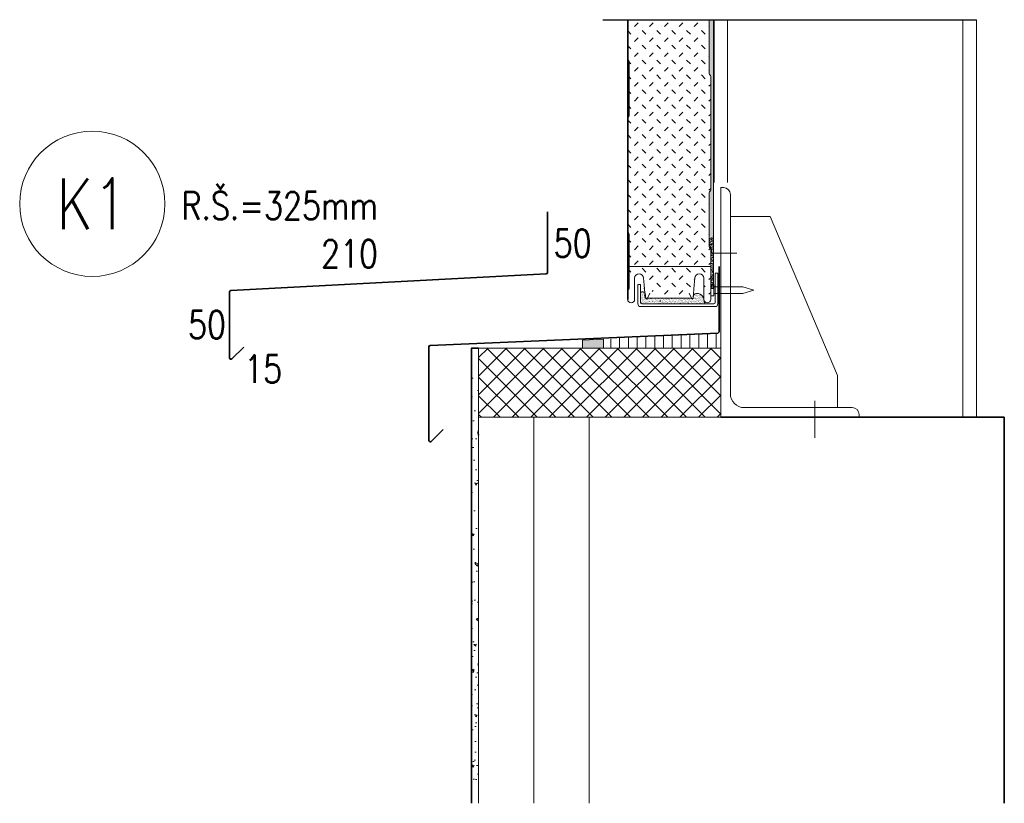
# Model space of a CAD drawing. Header units: millimetres. Extents: x -485339 to 350584, y -1189936 to 0.
# Tile 19 of 256: x -317055 to -316343, y -1053396 to -1052829. Entities that reach past the tile are written whole.
import ezdxf
from ezdxf.enums import TextEntityAlignment as Align
from ezdxf.lldxf.tags import DXFTag

# ---------------------------------------------------------------- set-up
doc = ezdxf.new("R2010")
doc.units = ezdxf.units.MM
doc.header["$LTSCALE"] = 10
doc.linetypes.add('AUSGEZOGEN', pattern=[0])
doc.layers.get('Defpoints').update_dxf_attribs({"color": 201})
for name, color, linetype, lineweight in [('N_klemp', 220, 'Continuous', 35), ('N_popis', 10, 'Continuous', 18), ('N_čáry_obrys', 10, 'Continuous', 35), ('N_čáry_plné', 10, 'Continuous', 18), ('N_šrary', 10, 'Continuous', 18), ('St_čáry_obrys', 5, 'Continuous', 35), ('St_čáry_plné', 250, 'Continuous', 18)]:
    doc.layers.add(name, color=color, linetype=linetype, lineweight=lineweight)
doc.styles.get("Standard").update_dxf_attribs({"font": 'simplex.shx', "width": 0.8})
tags = doc.linetypes.add('ICAD_ISO03W100', pattern=[30, 12, -18]).pattern_tags.tags
tags[6:7] = [DXFTag(74, 4), DXFTag(75, 0), DXFTag(340, '0'), DXFTag(46, 1.0), DXFTag(50, 0.0), DXFTag(44, 0.0), DXFTag(45, 0.0)]
tags[4:5] = [DXFTag(74, 4), DXFTag(75, 0), DXFTag(340, '0'), DXFTag(46, 1.0), DXFTag(50, 0.0), DXFTag(44, 0.0), DXFTag(45, 0.0)]
doc.linetypes.add('IZOLACE', pattern='A,0.0001,-0.1,[134,ltypeshp.shx,S=0.1,R=0,X=-0.1,Y=0],-0.2,[134,ltypeshp.shx,S=0.1,R=180,X=0.1,Y=0],-0.1', length=0.4001)
pattern_1 = [(37.5, (-306918.5456, -1049874.342), (-0.04800094, 1.46823971), [0, -1.15824, 0, -1.2954, 0, -1.23825]), (7.5, (-306918.5456, -1049874.342), (1.34856985, 2.1504753), [0, -0.62484, 0, -1.04394, 0, -0.40005, 0, 0]), (327.5, (-306919.4829, -1049874.342), (2.37297711, 0.00431155), [0, -0.381, 0, -1.3716, 0, -1.7907, 0, 0]), (317.5, (-306919.4829, -1049874.342), (2.29066936, 0.66878797), [0, -0.1905, 0, -0.89916, 0, -1.0287])]

msp = doc.modelspace()

# ---------------------------------------------------------------- hatches: boundary and pattern name
at = {"layer": 'N_čáry_plné', "linetype": 'AUSGEZOGEN'}
h = msp.add_hatch(dxfattribs=at)
h.set_pattern_fill('AR-SAND', color=256, scale=0.03, style=0)
h.set_pattern_definition(pattern_1)
h.paths.add_polyline_path([(-316556.24, -1052985.97), (-316553.24, -1052985.97), (-316553.24, -1052983.46), (-316553.24, -1052829.13), (-316556.22, -1052829.13, 0.048537), (-316556.24, -1052829.32), (-316556.24, -1052868.32, 0.267949), (-316555.74, -1052869.19, -0.267949), (-316555.24, -1052870.05), (-316555.24, -1052952.32, -0.267949), (-316555.74, -1052953.19, 0.267949), (-316556.24, -1052954.05)], flags=0)
h = msp.add_hatch(dxfattribs=at)
h.set_pattern_fill('AR-SAND', color=256, scale=0.03, style=0)
h.set_pattern_definition(pattern_1)
h.paths.add_polyline_path([(-316555.24, -1053023.31), (-316553.24, -1053023.31), (-316553.24, -1052985.97), (-316556.24, -1052985.97), (-316556.24, -1052993.32, 0.267949), (-316555.74, -1052994.19, -0.267949), (-316555.24, -1052995.05)], flags=0)
h = msp.add_hatch(dxfattribs=at)
h.set_pattern_fill('AR-SAND', color=256, scale=0.03, style=0)
h.set_pattern_definition(pattern_1)
h.paths.add_polyline_path([(-316560.24, -1053031.22, 0.57502), (-316567.68, -1053027.97), (-316567.79, -1053029.32), (-316567.87, -1053030.22, -0.04598), (-316567.88, -1053030.34, -0.760686), (-316569.23, -1053030.47), (-316600.81, -1053030.47, -0.771466), (-316602.16, -1053030.33), (-316602.8, -1053026.74, 0.719455), (-316605.9, -1053026.98), (-316605.9, -1053033.48), (-316604.9, -1053034.48), (-316559.87, -1053034.48, 0.08736), (-316559.97, -1053032.44, -0.116775), (-316560.24, -1053031.32)])
h = msp.add_hatch(dxfattribs=at)
h.set_pattern_fill('AR-SAND', color=256, scale=2, style=0)
h.set_pattern_definition([(37.49997, (-306918.546, -1049874.34), (-1.60003, 48.94132), [0, -38.608, 0, -43.18, 0, -41.275]), (7.5, (-306918.546, -1049874.34), (44.95233, 71.6825), [0, -20.828, 0, -34.798, 0, -13.335]), (327.5, (-306949.788, -1049874.34), (79.09924, 0.14372), [0, -12.7, 0, -45.72, 0, -59.69]), (317.5, (-306949.79, -1049874.34), (76.35564, 22.29293), [0, -6.35, 0, -29.972, 0, -34.29])])
h.paths.add_polyline_path([(-316590.71, -1053030.47, -0.771464), (-316592.06, -1053030.33), (-316592.55, -1053027.23, 0.701513), (-316595.8, -1053026.6), (-316595.8, -1053033.48, 0.414214), (-316594.8, -1053034.48), (-316559.87, -1053034.48, 0.08736), (-316559.97, -1053032.44, -0.116775), (-316560.24, -1053031.32), (-316560.24, -1053031.22, 0.57502), (-316567.68, -1053027.97), (-316567.87, -1053030.22, -0.835905), (-316569.23, -1053030.47)], flags=0)
at = {"layer": 'N_čáry_plné', "lineweight": 0}
msp.add_hatch(color=256, dxfattribs=at).paths.add_polyline_path([(-316648.02, -1053066.53), (-316632.76, -1053066.53), (-316632.76, -1053060.04), (-316648.02, -1053060.86)])
h = msp.add_hatch(dxfattribs=at)
h.set_pattern_fill('LINE', color=256, scale=2, angle=90, style=0)
h.set_pattern_definition([(90, (-320189.782, -1053184.544), (-6.35, 4e-16), [])])
h.paths.add_polyline_path([(-316548.02, -1053066.53), (-316548.02, -1053055.64), (-316550.18, -1053055.64), (-316632.76, -1053060.03), (-316632.76, -1053066.53)])
at = {"layer": 'N_čáry_plné'}
h = msp.add_hatch(dxfattribs=at)
h.set_pattern_fill('ANSI37', color=256, scale=3)
h.set_pattern_definition([(45, (-102, -228.496), (-6.73519209, 6.73519209), []), (135, (-102, -228.496), (-6.73519209, -6.73519209), [])])
h.paths.add_polyline_path([(-316723.02, -1053116.53), (-316643.02, -1053116.53), (-316548.02, -1053116.53), (-316548.02, -1053066.53), (-316632.76, -1053066.53), (-316648.02, -1053066.53), (-316723.02, -1053066.53)])
at = {"layer": 'N_čáry_plné', "lineweight": 0}
h = msp.add_hatch(dxfattribs=at)
h.set_pattern_fill('AR-CONC', color=256, scale=0.1, angle=90, style=0)
h.set_pattern_definition([(140, (-319219.782, -1053222.342), (1.59391, 18.21847), [1.905, -20.955]), (85, (-319219.782, -1053222.342), (-19.10566, -3.52428), [1.524, -16.764]), (190.451, (-319219.65, -1053220.824), (-17.51167, 14.69425), [1.619, -17.809]), (136.1842, (-319224.862, -1053222.342), (4.20423, 27.1079), [2.8575, -31.4325]), (186.6356, (-319224.512, -1053220.083), (-24.74256, 23.74042), [2.4285, -26.7135]), (81.184, (-319224.862, -1053222.342), (-24.7425, 23.74046), [2.286, -25.146]), (111, (-319223.592, -1053219.802), (10.22655, 15.16149), [1.905, -20.955]), (56, (-319223.592, -1053219.802), (-18.4188, 6.1802), [1.524, -16.764]), (161.4514, (-319222.74, -1053218.539), (-8.19229, 21.34165), [1.619, -17.809]), (127.5, (-319219.782, -1053222.342), (-8.455504, 0.30886), [0, -16.5608, 0, -17.018, 0, -16.8275]), (97.5, (-319219.782, -1053222.342), (-10.018057, 6.681966), [0, -9.7028, 0, -16.1798, 0, -6.4135]), (57.5, (-319219.782, -1053228.006), (0.572874, 13.55906), [0, -6.35, 0, -19.812, 0, -26.289]), (47.5, (-319219.782, -1053230.546), (-2.54265, 14.81292), [0, -8.255, 0, -13.1572, 0, -18.669])])
h.paths.add_polyline_path([(-316728.02, -1053385.52), (-316723.02, -1053383.44), (-316723.02, -1053086.53), (-316728.02, -1053086.53)])
at = {"layer": 'N_šrary', "ltscale": 0.2}
h = msp.add_hatch(dxfattribs=at)
h.set_pattern_fill('ZEM_NASYPANA', color=256, scale=3.8, style=0)
h.set_pattern_definition([(45, (-318286.9425, -1057724.52), (8e-16, 10.748023), [3.8, -11.4]), (135, (-318278.8814, -1057719.146), (-10.748023, 8e-16), [3.8, -11.4])])
h.paths.add_polyline_path([(-316567.97, -1053030.21), (-316567.89, -1053029.22), (-316615.24, -1052977.47), (-316615.24, -1052982.32, 0.267949), (-316614.74, -1052983.19, -0.267949), (-316614.24, -1052984.05), (-316614.24, -1053013.38), (-316610.24, -1053021.98), (-316610.24, -1053016.07, -1), (-316603.74, -1053016.07), (-316603.32, -1053020.82), (-316591.96, -1053030.32, 0.368919), (-316591.37, -1053030.82, 0.289719), (-316590.82, -1053030.48, 0.005982), (-316590.82, -1053030.47), (-316590.71, -1053030.47), (-316569.23, -1053030.47), (-316569.12, -1053030.46, 0.73533), (-316567.98, -1053030.33)])
h.paths.add_polyline_path([(-316555.24, -1052870.05, 0.267949), (-316555.74, -1052869.19, -0.267949), (-316556.24, -1052868.32), (-316556.24, -1052829.32, -0.048537), (-316556.22, -1052829.13), (-316615.24, -1052829.13), (-316615.24, -1052857.32, 0.267949), (-316614.74, -1052858.19, -0.267949), (-316614.24, -1052859.05), (-316614.24, -1052866.43), (-316555.24, -1052901.7)])
h.paths.add_polyline_path([(-316555.24, -1052995.05, 0.267949), (-316555.74, -1052994.19, -0.267949), (-316556.24, -1052993.32), (-316556.24, -1052985.97), (-316556.24, -1052954.05, -0.267949), (-316555.74, -1052953.19, 0.267949), (-316555.24, -1052952.32), (-316555.24, -1052901.7), (-316614.24, -1052866.43), (-316614.24, -1052898.59, -0.267949), (-316614.74, -1052899.46, 0.267949), (-316615.24, -1052900.32), (-316615.24, -1052907.6), (-316615.24, -1052970.65), (-316555.24, -1053000.46)])
h.paths.add_polyline_path([(-316555.24, -1053023.31), (-316555.24, -1053000.46), (-316615.24, -1052970.65), (-316615.24, -1052977.47), (-316567.89, -1053029.22), (-316567.15, -1053020.82), (-316566.74, -1053016.07, -1), (-316560.24, -1053016.07), (-316560.24, -1053031.22), (-316560.24, -1053031.32, 0.116775), (-316559.97, -1053032.44, 0.790871), (-316555.24, -1053031.32)])

# ---------------------------------------------------------------- linework, layer by layer
at = {"layer": 'Defpoints', "linetype": 'ICAD_ISO03W100'}
msp.add_line((-316633.23, -1052829.13), (-316363.02, -1052829.13), dxfattribs=at)
at = {"layer": 'N_klemp'}
for points in [[(-316673.18, -1052967.96), (-316673.25, -1053011.77, -0.398703), (-316674.2, -1053012.77), (-316902.03, -1053024.94, 0.398703), (-316902.98, -1053025.94), (-316902.98, -1053073.58, 0.668179), (-316901.27, -1053074.29), (-316892.74, -1053065.76)], [(-316549.17, -1053007.43), (-316549.24, -1053054.64, -0.398703), (-316550.18, -1053055.64), (-316758.02, -1053064.61, 0.398703), (-316758.96, -1053065.61), (-316758.96, -1053133.25, 0.668179), (-316757.26, -1053133.96), (-316748.73, -1053125.43)]]:
    msp.add_lwpolyline(points, format="xyb", dxfattribs=at)
at = {"layer": 'N_čáry_obrys'}
msp.add_line((-316553.02, -1052946.8), (-316553.02, -1052829.13), dxfattribs=at)
msp.add_lwpolyline([(-316615.24, -1053031.32), (-316615.24, -1052829.13)], dxfattribs=at)
at = {"layer": 'N_čáry_obrys', "lineweight": 18}
msp.add_lwpolyline([(-316555.24, -1053007.46), (-316615.24, -1053007.46)], dxfattribs=at)
at = {"layer": 'N_čáry_obrys', "linetype": 'AUSGEZOGEN'}
msp.add_lwpolyline([(-316723.02, -1053066.53), (-316728.02, -1053066.53), (-316728.02, -1053395.52)], dxfattribs=at)
at = {"layer": 'N_čáry_plné', "linetype": 'AUSGEZOGEN'}
for p, q in [((-316615.24, -1052829.13), (-316615.24, -1052857.32)), ((-316556.24, -1052829.32), (-316556.24, -1052868.32)), ((-316553.24, -1052829.13), (-316553.24, -1052983.46)), ((-316614.24, -1052859.05), (-316614.24, -1052898.59)), ((-316555.24, -1052870.05), (-316555.24, -1052952.32)), ((-316615.24, -1052900.32), (-316615.24, -1052982.32)), ((-316556.24, -1052954.05), (-316556.24, -1052993.32)), ((-316614.24, -1052984.05), (-316614.24, -1053023.32)), ((-316553.24, -1052983.46), (-316553.24, -1053023.31)), ((-316555.24, -1052995.05), (-316555.24, -1053031.32)), ((-316610.24, -1053016.07), (-316610.24, -1053031.32)), ((-316603.74, -1053016.07), (-316603.32, -1053020.82)), ((-316566.74, -1053016.07), (-316567.15, -1053020.82)), ((-316560.24, -1053016.07), (-316560.24, -1053031.32)), ((-316603.32, -1053020.82), (-316602.49, -1053030.33)), ((-316603.25, -1053022.82), (-316602.06, -1053030.32)), ((-316602.71, -1053026.82), (-316602.16, -1053030.33)), ((-316600.93, -1053030.48), (-316599.3, -1053026.82)), ((-316569.12, -1053030.47), (-316570.75, -1053026.81)), ((-316567.15, -1053020.82), (-316567.98, -1053030.33)), ((-316567.57, -1053026.81), (-316567.88, -1053030.34)), ((-316555.24, -1053023.31), (-316553.24, -1053023.31)), ((-316555.2, -1053028.62), (-316555.2, -1053020.62)), ((-316555.2, -1053020.62), (-316552.93, -1053020.62)), ((-316552.93, -1053020.62), (-316552.93, -1053028.62)), ((-316552.93, -1053022.12), (-316532.13, -1053022.12)), ((-316532.13, -1053022.12), (-316524.13, -1053024.62)), ((-316524.13, -1053024.62), (-316532.13, -1053027.12)), ((-316601.47, -1053030.82), (-316601.37, -1053030.82)), ((-316600.92, -1053030.47), (-316569.12, -1053030.47)), ((-316552.93, -1053027.12), (-316532.13, -1053027.12))]:
    msp.add_line(p, q, dxfattribs=at)
at = {"layer": 'N_čáry_plné', "lineweight": 0}
for p, q in [((-316548.02, -1052950.53), (-316548.02, -1053116.53)), ((-316546.02, -1052950.53), (-316548.02, -1052950.53)), ((-316723.02, -1053395.52), (-316723.02, -1053066.53)), ((-316453.02, -1053109.53), (-316531.02, -1053109.53)), ((-316548.02, -1053116.53), (-316448.02, -1053116.53)), ((-316448.02, -1053116.53), (-316448.02, -1053114.53))]:
    msp.add_line(p, q, dxfattribs=at)
at = {"layer": 'N_čáry_plné', "linetype": 'AUSGEZOGEN', "lineweight": 0}
for p, q in [((-316550.06, -1053012.33), (-316552.06, -1053012.33)), ((-316552.06, -1053033.48), (-316552.06, -1053012.48)), ((-316550.06, -1053034.48), (-316550.06, -1053012.48)), ((-316607.9, -1053020.48), (-316607.9, -1053034.48)), ((-316607.9, -1053020.48), (-316605.9, -1053020.48)), ((-316605.9, -1053020.48), (-316605.9, -1053033.48)), ((-316605.9, -1053036.48), (-316552.06, -1053036.48)), ((-316604.9, -1053034.48), (-316553.06, -1053034.48))]:
    msp.add_line(p, q, dxfattribs=at)
at = {"layer": 'N_čáry_plné'}
msp.add_line((-316552.93, -1053028.62), (-316555.2, -1053028.62), dxfattribs=at)
at = {"layer": 'N_čáry_plné', "linetype": 'IZOLACE', "lineweight": 0, "ltscale": 8}
msp.add_line((-316683.02, -1053395.52), (-316683.02, -1053116.53), dxfattribs=at)
at = {"layer": 'N_čáry_plné', "lineweight": 0}
for points in [[(-316541.02, -1053099.53), (-316541.02, -1052955.53)], [(-316541.02, -1052971.32), (-316512.22, -1052971.32), (-316463.51, -1053086.24), (-316463.51, -1053109.53)], [(-316554.41, -1052997.84), (-316536.39, -1052997.84)], [(-316648.02, -1053066.53), (-316648.02, -1053060.86), (-316632.76, -1053060.04), (-316632.76, -1053066.53), (-316648.02, -1053066.53)], [(-316548.02, -1053066.53), (-316723.02, -1053066.53)], [(-316643.02, -1053116.53), (-316723.02, -1053116.53)]]:
    msp.add_lwpolyline(points, dxfattribs=at)
at = {"layer": 'N_čáry_plné'}
msp.add_lwpolyline([(-316723.02, -1053066.53), (-316723.02, -1053116.53), (-316643.02, -1053116.53), (-316548.02, -1053116.53), (-316548.02, -1053066.53), (-316632.76, -1053066.53), (-316648.02, -1053066.53)], close=True, dxfattribs=at)
at = {"layer": 'N_čáry_plné', "lineweight": 0, "ltscale": 0.25}
msp.add_lwpolyline([(-316479.87, -1053104.6), (-316479.87, -1053131.47)], dxfattribs=at)
at = {"layer": 'N_čáry_plné'}
msp.add_circle((-317002.23, -1052962.22), 52.47, dxfattribs=at)
at = {"layer": 'N_čáry_plné', "linetype": 'AUSGEZOGEN'}
for centre, radius, start, end in [((-316555.24, -1052829.32), 1, 168.88486, 180), ((-316614.24, -1052857.32), 1, 180, 240), ((-316615.24, -1052859.05), 1, 0, 60), ((-316555.24, -1052868.32), 1, 180, 240), ((-316556.24, -1052870.05), 1, 0, 60), ((-316615.24, -1052898.59), 1, 300, 0), ((-316614.24, -1052900.32), 1, 120, 180), ((-316555.24, -1052954.05), 1, 120, 180), ((-316556.24, -1052952.32), 1, 300, 0), ((-316614.24, -1052982.32), 1, 180, 240), ((-316615.24, -1052984.05), 1, 0, 60), ((-316555.24, -1052993.32), 1, 180, 240), ((-316556.24, -1052995.05), 1, 0, 60), ((-316606.99, -1053016.07), 3.25, 0, 180), ((-316563.49, -1053016.07), 3.25, 0, 180), ((-316614.24, -1053025.05), 1, 120, 180), ((-316615.24, -1053023.32), 1, 300, 0), ((-316604.39, -1053027.5), 1.76, 8.604, 149.1993), ((-316612.74, -1053031.32), 2.5, 180, 0), ((-316601.47, -1053030.22), 0.7, 189, 339.59599), ((-316601.47, -1053030.22), 0.6, 189, 336), ((-316568.57, -1053030.22), 0.7, 200.69588, 0.26516), ((-316568.57, -1053030.22), 0.6, 204, 0.68735), ((-316564.9, -1053031.76), 4.7, 5.21022, 126.21492), ((-316557.74, -1053031.32), 2.5, 180, 0), ((-316565.71, -1053033.74), 5.88, 352.8107, 12.78152)]:
    msp.add_arc(centre, radius, start, end, dxfattribs=at)
at = {"layer": 'N_čáry_plné', "lineweight": 0, "extrusion": (0, 0, -1)}
for centre, radius, start, end in [((316546.02, -1052955.53), 5, 90, 180), ((316531.02, -1053099.53), 10, 270, 0), ((316453.02, -1053114.53), 5, 90, 180)]:
    msp.add_arc(centre, radius, start, end, dxfattribs=at)
at = {"layer": 'N_čáry_plné', "linetype": 'AUSGEZOGEN', "lineweight": 0}
for centre, radius, start, end in [((-316604.9, -1053033.48), 1, 180, 270), ((-316553.06, -1053033.48), 1, 270, 0), ((-316605.9, -1053034.48), 2, 180, 270), ((-316552.06, -1053034.48), 2, 270, 0)]:
    msp.add_arc(centre, radius, start, end, dxfattribs=at)
at = {"layer": 'St_čáry_obrys', "linetype": 'AUSGEZOGEN'}
for points in [[(-316548.02, -1053116.53), (-316343.02, -1053116.53)], [(-316343.02, -1053116.53), (-316343.02, -1053395.52)]]:
    msp.add_lwpolyline(points, dxfattribs=at)
at = {"layer": 'St_čáry_plné', "lineweight": 0}
msp.add_line((-316543.02, -1052946.8), (-316543.02, -1052829.13), dxfattribs=at)
at = {"layer": 'St_čáry_plné', "lineweight": 0, "ltscale": 0.25}
for p, q in [((-316373.02, -1053116.53), (-316373.02, -1052829.13)), ((-316363.02, -1052829.13), (-316363.02, -1053116.53))]:
    msp.add_line(p, q, dxfattribs=at)
msp.add_lwpolyline([(-316643.02, -1053116.53), (-316643.02, -1053395.52)], dxfattribs=at)

# ---------------------------------------------------------------- texts
at = {"layer": 'N_klemp', "lineweight": 35, "width": 0.8}
msp.add_text('R.Š.=325mm', height=20, dxfattribs=at).set_placement((-316937.75, -1052973.49))
at = {"layer": 'N_popis', "width": 0.8}
msp.add_text('K1', height=36.702, dxfattribs=at).set_placement((-317002.23, -1052962.22), align=Align.MIDDLE_CENTER)
for s, p in [('50', (-316668.81, -1053000.68)), ('210', (-316836.88, -1053008.36)), ('50', (-316933.08, -1053059.54)), ('15', (-316892.42, -1053091.49))]:
    msp.add_text(s, height=20, dxfattribs=at).set_placement(p)

doc.saveas('drawing.dxf')
